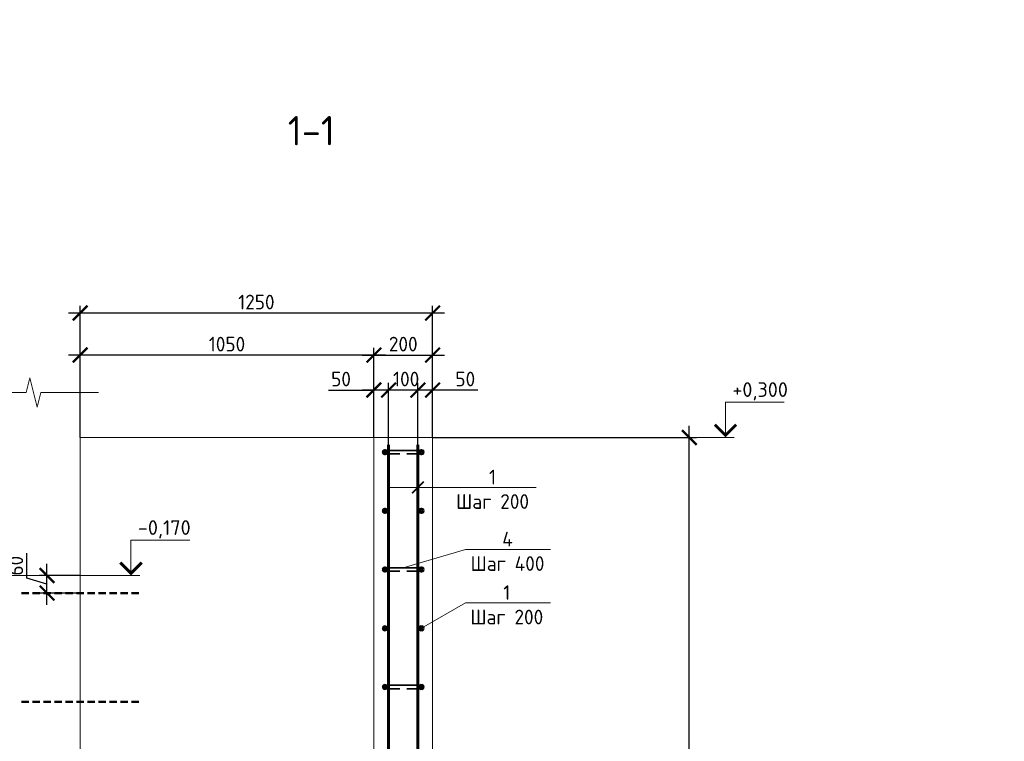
# Model space of a CAD drawing. Header units: millimetres. Extents: x 130535 to 3472113, y -52734 to 121434.
# Tile 29 of 100: x 416871 to 433631, y 5396 to 17686. Entities that reach past the tile are written whole.
import ezdxf
from ezdxf import colors
from ezdxf.entities.mleader import LeaderData, LeaderLine
from ezdxf.enums import TextEntityAlignment as Align
from ezdxf.math import Vec2, Vec3

# ---------------------------------------------------------------- set-up
doc = ezdxf.new("R2010")
doc.units = ezdxf.units.MM
doc.linetypes.add('DASHED2', pattern=[0.375, 0.25, -0.125])
doc.layers.get('DEFPOINTS').update_dxf_attribs({"color": 1, "lineweight": 0})
for name, color, linetype, lineweight in [('Основная 0.35', 200, 'Continuous', 35), ('Основная 0.60', 142, 'Continuous', 60), ('РАЗМЕРЫ', 1, 'Continuous', 9), ('Разрез жилая часть$0$Отметки', 1, 'Continuous', 20), ('Символы 0.20', 1, 'Continuous', 20), ('Текст 5.00', 82, 'Continuous', 50), ('Тонкая', 81, 'Continuous', 20), ('Тонкая 0.20', 30, 'Continuous', 20)]:
    doc.layers.add(name, color=color, linetype=linetype, lineweight=lineweight)
doc.styles.add('GOST-2.304_Type-B', font='GOST_Common.ttf')
doc.styles.add('ГОСТ', font='isocpeur.TTF')
doc.dimstyles.new('СПДС', dxfattribs={"dimscale": 100, "dimtxt": 2.5, "dimasz": 2.5, "dimexe": 1.25, "dimexo": 0, "dimtad": 1, "dimdec": 0, "dimtxsty": 'GOST-2.304_Type-B', "dimblk": 'ARCHTICK', "dimcen": 2.5, "dimdle": 2, "dimadec": 0, "dimazin": 2, "dimtfac": 0.75, "dimtdec": 0, "dimtmove": 1, "dimatfit": 3, "dimfxl": 1, "dimtolj": 1, "dimarcsym": 1})

# ---------------------------------------------------------------- blocks, each defined once
blk = doc.blocks.new('_None')
blk = doc.blocks.new('_ArchTick')
at = {"color": 0, "linetype": 'ByBlock', "const_width": 0.15}
blk.add_lwpolyline([(-0.5, -0.5), (0.5, 0.5)], dxfattribs=at)
blk = doc.blocks.new('*D438')
at = {"layer": 'DEFPOINTS', "color": 0, "linetype": 'Continuous', "lineweight": 0, "transparency": 16777216}
for p in [(423650, 11379), (423900, 10571), (423650, 10446)]:
    blk.add_point(p, dxfattribs=at)
at = {"layer": 'РАЗМЕРЫ', "color": 0, "linetype": 'Continuous', "lineweight": -2, "transparency": 16777216}
for p, q in [((423650, 10446), (423650, 11504)), ((423900, 10571), (423900, 11504)), ((424100, 11379), (423450, 11379)), ((424669, 11379), (423900, 11379))]:
    blk.add_line(p, q, dxfattribs=at)
at = {"layer": 'РАЗМЕРЫ', "color": 0, "linetype": 'Continuous', "lineweight": -2, "transparency": 16777216, "xscale": 250, "yscale": 250, "zscale": 250, "rotation": 180}
blk.add_blockref('_ArchTick', (423650, 11379), dxfattribs=at)
at = {"layer": 'РАЗМЕРЫ', "color": 0, "linetype": 'Continuous', "lineweight": -2, "transparency": 16777216, "xscale": 250, "yscale": 250, "zscale": 250}
blk.add_blockref('_ArchTick', (423900, 11379), dxfattribs=at)
at = {"layer": 'РАЗМЕРЫ', "color": 0, "linetype": 'Continuous', "lineweight": 0, "transparency": 16777216, "insert": (424456, 11566), "char_height": 250, "attachment_point": 5, "style": 'GOST-2.304_Type-B'}
blk.add_mtext('\\A1;50', dxfattribs=at)
blk = doc.blocks.new('*D439')
at = {"layer": 'DEFPOINTS', "color": 0, "linetype": 'Continuous', "lineweight": 0, "transparency": 16777216}
for p in [(423150, 11379), (423150, 10446), (423650, 10446)]:
    blk.add_point(p, dxfattribs=at)
at = {"layer": 'РАЗМЕРЫ', "color": 0, "linetype": 'Continuous', "lineweight": -2, "transparency": 16777216}
for p, q in [((423150, 10446), (423150, 11504)), ((423650, 10446), (423650, 11504)), ((423850, 11379), (422950, 11379))]:
    blk.add_line(p, q, dxfattribs=at)
at = {"layer": 'РАЗМЕРЫ', "color": 0, "linetype": 'Continuous', "lineweight": -2, "transparency": 16777216, "xscale": 250, "yscale": 250, "zscale": 250, "rotation": 180}
blk.add_blockref('_ArchTick', (423150, 11379), dxfattribs=at)
at = {"layer": 'РАЗМЕРЫ', "color": 0, "linetype": 'Continuous', "lineweight": -2, "transparency": 16777216, "xscale": 250, "yscale": 250, "zscale": 250}
blk.add_blockref('_ArchTick', (423650, 11379), dxfattribs=at)
at = {"layer": 'РАЗМЕРЫ', "color": 0, "linetype": 'Continuous', "lineweight": 0, "transparency": 16777216, "insert": (423450, 11566), "char_height": 250, "attachment_point": 5, "style": 'GOST-2.304_Type-B'}
blk.add_mtext('\\A1;100', dxfattribs=at)
blk = doc.blocks.new('*D440')
at = {"layer": 'DEFPOINTS', "color": 0, "linetype": 'Continuous', "lineweight": 0, "transparency": 16777216}
for p in [(422900, 11379), (422900, 10571), (423150, 10446)]:
    blk.add_point(p, dxfattribs=at)
at = {"layer": 'РАЗМЕРЫ', "color": 0, "linetype": 'Continuous', "lineweight": -2, "transparency": 16777216}
for p, q in [((422900, 10571), (422900, 11504)), ((423150, 10446), (423150, 11504)), ((422129, 11379), (422900, 11379)), ((423350, 11379), (422700, 11379))]:
    blk.add_line(p, q, dxfattribs=at)
at = {"layer": 'РАЗМЕРЫ', "color": 0, "linetype": 'Continuous', "lineweight": -2, "transparency": 16777216, "xscale": 250, "yscale": 250, "zscale": 250, "rotation": 180}
blk.add_blockref('_ArchTick', (422900, 11379), dxfattribs=at)
at = {"layer": 'РАЗМЕРЫ', "color": 0, "linetype": 'Continuous', "lineweight": -2, "transparency": 16777216, "xscale": 250, "yscale": 250, "zscale": 250}
blk.add_blockref('_ArchTick', (423150, 11379), dxfattribs=at)
at = {"layer": 'РАЗМЕРЫ', "color": 0, "linetype": 'Continuous', "lineweight": 0, "transparency": 16777216, "insert": (422341, 11566), "char_height": 250, "attachment_point": 5, "style": 'GOST-2.304_Type-B'}
blk.add_mtext('\\A1;50', dxfattribs=at)
blk = doc.blocks.new('*D443')
at = {"layer": 'DEFPOINTS', "color": 0, "linetype": 'Continuous', "lineweight": 0, "transparency": 16777216}
for p in [(423900, 11974), (422900, 10571), (423900, 10571)]:
    blk.add_point(p, dxfattribs=at)
at = {"layer": 'РАЗМЕРЫ', "color": 0, "linetype": 'Continuous', "lineweight": -2, "transparency": 16777216}
for p, q in [((422900, 10571), (422900, 12099)), ((423900, 10571), (423900, 12099)), ((422700, 11974), (424100, 11974))]:
    blk.add_line(p, q, dxfattribs=at)
at = {"layer": 'РАЗМЕРЫ', "color": 0, "linetype": 'Continuous', "lineweight": -2, "transparency": 16777216, "xscale": 250, "yscale": 250, "zscale": 250, "rotation": 180}
blk.add_blockref('_ArchTick', (422900, 11974), dxfattribs=at)
at = {"layer": 'РАЗМЕРЫ', "color": 0, "linetype": 'Continuous', "lineweight": -2, "transparency": 16777216, "xscale": 250, "yscale": 250, "zscale": 250}
blk.add_blockref('_ArchTick', (423900, 11974), dxfattribs=at)
at = {"layer": 'РАЗМЕРЫ', "color": 0, "linetype": 'Continuous', "lineweight": 0, "transparency": 16777216, "insert": (423400, 12161), "char_height": 250, "attachment_point": 5, "style": 'GOST-2.304_Type-B'}
blk.add_mtext('\\A1;200', dxfattribs=at)
blk = doc.blocks.new('*D444')
at = {"layer": 'DEFPOINTS', "color": 0, "linetype": 'Continuous', "lineweight": 0, "transparency": 16777216}
for p in [(417900, 11974), (417900, 10571), (422900, 10571)]:
    blk.add_point(p, dxfattribs=at)
at = {"layer": 'РАЗМЕРЫ', "color": 0, "linetype": 'Continuous', "lineweight": -2, "transparency": 16777216}
for p, q in [((417900, 10571), (417900, 12099)), ((422900, 10571), (422900, 12099)), ((423100, 11974), (417700, 11974))]:
    blk.add_line(p, q, dxfattribs=at)
at = {"layer": 'РАЗМЕРЫ', "color": 0, "linetype": 'Continuous', "lineweight": -2, "transparency": 16777216, "xscale": 250, "yscale": 250, "zscale": 250, "rotation": 180}
blk.add_blockref('_ArchTick', (417900, 11974), dxfattribs=at)
at = {"layer": 'РАЗМЕРЫ', "color": 0, "linetype": 'Continuous', "lineweight": -2, "transparency": 16777216, "xscale": 250, "yscale": 250, "zscale": 250}
blk.add_blockref('_ArchTick', (422900, 11974), dxfattribs=at)
at = {"layer": 'РАЗМЕРЫ', "color": 0, "linetype": 'Continuous', "lineweight": 0, "transparency": 16777216, "insert": (420400, 12161), "char_height": 250, "attachment_point": 5, "style": 'GOST-2.304_Type-B'}
blk.add_mtext('\\A1;1050', dxfattribs=at)
blk = doc.blocks.new('*D445')
at = {"layer": 'DEFPOINTS', "color": 0, "linetype": 'Continuous', "lineweight": 0, "transparency": 16777216}
for p in [(423900, 10571), (428269, 10571), (428018, -929)]:
    blk.add_point(p, dxfattribs=at)
at = {"layer": 'РАЗМЕРЫ', "color": 0, "linetype": 'Continuous', "lineweight": -2, "transparency": 16777216}
for p, q in [((428269, -1129), (428269, 10771)), ((423900, 10571), (428394, 10571)), ((428018, -929), (428394, -929))]:
    blk.add_line(p, q, dxfattribs=at)
at = {"layer": 'РАЗМЕРЫ', "color": 0, "linetype": 'Continuous', "lineweight": -2, "transparency": 16777216, "xscale": 250, "yscale": 250, "zscale": 250}
for p, rotation in [((428269, 10571), 90), ((428269, -929), 270)]:
    blk.add_blockref('_ArchTick', p, dxfattribs=dict(at, rotation=rotation))
at = {"layer": 'РАЗМЕРЫ', "color": 0, "linetype": 'Continuous', "lineweight": 0, "transparency": 16777216, "insert": (428082, 4821), "char_height": 250, "attachment_point": 5, "rotation": 90, "style": 'GOST-2.304_Type-B'}
blk.add_mtext('\\A1;2300', dxfattribs=at)
blk = doc.blocks.new('*D447')
at = {"layer": 'DEFPOINTS', "color": 0, "linetype": 'Continuous', "lineweight": 0, "transparency": 16777216}
for p in [(417900, 12689), (417900, 10571), (423900, 10571)]:
    blk.add_point(p, dxfattribs=at)
at = {"layer": 'РАЗМЕРЫ', "color": 0, "linetype": 'Continuous', "lineweight": -2, "transparency": 16777216}
for p, q in [((417900, 10571), (417900, 12814)), ((423900, 10571), (423900, 12814)), ((424100, 12689), (417700, 12689))]:
    blk.add_line(p, q, dxfattribs=at)
at = {"layer": 'РАЗМЕРЫ', "color": 0, "linetype": 'Continuous', "lineweight": -2, "transparency": 16777216, "xscale": 250, "yscale": 250, "zscale": 250, "rotation": 180}
blk.add_blockref('_ArchTick', (417900, 12689), dxfattribs=at)
at = {"layer": 'РАЗМЕРЫ', "color": 0, "linetype": 'Continuous', "lineweight": -2, "transparency": 16777216, "xscale": 250, "yscale": 250, "zscale": 250}
blk.add_blockref('_ArchTick', (423900, 12689), dxfattribs=at)
at = {"layer": 'РАЗМЕРЫ', "color": 0, "linetype": 'Continuous', "lineweight": 0, "transparency": 16777216, "insert": (420900, 12877), "char_height": 250, "attachment_point": 5, "style": 'GOST-2.304_Type-B'}
blk.add_mtext('\\A1;1250', dxfattribs=at)
blk = doc.blocks.new('*D526')
at = {"layer": 'DEFPOINTS', "color": 0, "linetype": 'Continuous', "lineweight": 0, "transparency": 16777216}
for p in [(417336, 8221), (417900, 8221), (417900, 7921)]:
    blk.add_point(p, dxfattribs=at)
at = {"layer": 'РАЗМЕРЫ', "color": 0, "linetype": 'Continuous', "lineweight": -2, "transparency": 16777216}
for p, q in [((416993, 8174), (416993, 8599)), ((417336, 7721), (417336, 8421)), ((417900, 8221), (417211, 8221)), ((417336, 8071), (416993, 8174)), ((417900, 7921), (417211, 7921))]:
    blk.add_line(p, q, dxfattribs=at)
at = {"layer": 'РАЗМЕРЫ', "color": 0, "linetype": 'Continuous', "lineweight": -2, "transparency": 16777216, "xscale": 250, "yscale": 250, "zscale": 250}
for p, rotation in [((417336, 8221), 90), ((417336, 7921), 270)]:
    blk.add_blockref('_ArchTick', p, dxfattribs=dict(at, rotation=rotation))
at = {"layer": 'РАЗМЕРЫ', "color": 0, "linetype": 'Continuous', "lineweight": 0, "transparency": 16777216, "insert": (416805, 8387), "char_height": 250, "attachment_point": 5, "rotation": 90, "style": 'GOST-2.304_Type-B'}
blk.add_mtext('\\A1;60', dxfattribs=at)

msp = doc.modelspace()

# ---------------------------------------------------------------- linework, layer by layer
at = {"linetype": 'DASHED2', "lineweight": 50, "ltscale": 500}
for p, q in [((416899.6, 7920.6), (418899.6, 7920.6)), ((416899.6, 6071.3), (418899.6, 6071.3))]:
    msp.add_line(p, q, dxfattribs=at)
at = {"layer": 'Основная 0.35'}
for p, q in [((423709.6, 10351.2), (423089.6, 10351.2)), ((423089.6, 10291.2), (423339.6, 10291.2)), ((423709.6, 10291.2), (423459.6, 10291.2)), ((423709.6, 8351.2), (423089.6, 8351.2)), ((423089.6, 8291.2), (423339.6, 8291.2)), ((423709.6, 8291.2), (423459.6, 8291.2)), ((423709.6, 6351.2), (423089.6, 6351.2)), ((423089.6, 6291.2), (423339.6, 6291.2)), ((423709.6, 6291.2), (423459.6, 6291.2))]:
    msp.add_line(p, q, dxfattribs=at)
for centre, start, end in [((423089.6, 10321.2), 90, 270), ((423709.6, 10321.2), 270, 90), ((423089.6, 6321.2), 90, 270), ((423709.6, 6321.2), 270, 90)]:
    msp.add_arc(centre, 30, start, end, dxfattribs=at)
at = {"layer": 'Основная 0.60'}
for p, q in [((423149.6, -903.8), (423149.6, 10446.2)), ((423649.6, -903.8), (423649.6, 10446.2))]:
    msp.add_line(p, q, dxfattribs=at)
for centre in [(423089.6, 10321.2), (423709.6, 10321.2), (423089.6, 9321.2), (423709.6, 9321.2), (423089.6, 8321.2), (423709.6, 8321.2), (423089.6, 7321.2), (423709.6, 7321.2), (423089.6, 6321.2), (423709.6, 6321.2)]:
    msp.add_circle(centre, 30, dxfattribs=at)
at = {"layer": 'РАЗМЕРЫ', "linetype": 'Continuous', "lineweight": 0}
msp.add_line((417899.6, 8221.2), (416172.8, 8221.2), dxfattribs=at)
at = {"layer": 'Символы 0.20', "color": 1, "linetype": 'Continuous', "lineweight": 20, "ltscale": 100}
for p, q in [((428884.6, 11171.2), (429884.6, 11171.2)), ((428018.5, 10571.2), (428884.6, 10571.2)), ((418765.7, 8821.2), (419765.7, 8821.2)), ((417899.6, 8221.2), (418765.7, 8221.2))]:
    msp.add_line(p, q, dxfattribs=at)
at = {"layer": 'Символы 0.20', "color": 1, "linetype": 'Continuous', "lineweight": 20, "ltscale": 10000}
for p, q in [((429034.6, 10571.2), (428734.6, 10571.2)), ((418915.7, 8221.2), (418615.7, 8221.2))]:
    msp.add_line(p, q, dxfattribs=at)
for points in [[(428884.6, 10571.2), (428884.6, 11171.2)], [(418765.7, 8221.2), (418765.7, 8821.2)]]:
    msp.add_lwpolyline(points, dxfattribs=at)
at = {"layer": 'Символы 0.20', "color": 1, "linetype": 'Continuous', "lineweight": 20, "ltscale": 10000, "const_width": 50}
for points in [[(428702.2, 10788.9), (428884.6, 10606.6), (429066.9, 10788.9)], [(418583.4, 8438.9), (418765.7, 8256.6), (418948, 8438.9)]]:
    msp.add_lwpolyline(points, dxfattribs=at)
at = {"layer": 'Тонкая'}
msp.add_lwpolyline([(416004, 11335), (416154, 11335), (416983.6, 11335), (417046.1, 11585), (417171.1, 11085), (417233.6, 11335), (418063.1, 11335), (418213.1, 11335)], dxfattribs=at)
at = {"layer": 'Тонкая 0.20'}
for p, q in [((417899.6, 11123.7), (417899.6, -2817.4)), ((422899.6, 10571.2), (417899.6, 10571.2)), ((422899.6, 10571.2), (423899.6, 10571.2)), ((422899.6, -903.8), (422899.6, 10571.2)), ((423899.6, 10571.2), (423899.6, -903.8))]:
    msp.add_line(p, q, dxfattribs=at)

# ---------------------------------------------------------------- texts
at = {"insert": (153574.3, 18462.6), "char_height": 330, "attachment_point": 1, "style": 'ГОСТ'}
msp.add_mtext_dynamic_manual_height_columns('\\pi10055.14148;{\\H1.5152x;\\P\\pi7542.56108;Общие указания\\P\\pi1650;}1.^IРабочая документация разработана в соответствии с заданием на проектирование, требованиями действующих технических регламентов, стандартов, сводов правил и других документов, содержащих установленные требования.\\P2.^IРабочая документация выполнена в соответствии со следующими нормативными и техническими документами:\\P-^IСП 20.13330.2016 "Нагрузки и Воздействия";\\P-^IСП 63.13330.2012 "Бетонные и железобетонные конструкции. Основные положения";\\P-^IСП 22.13330.2016 "Основания зданий и сооружений";\\P-^IСП 45.13330.2012 "Земляные сооружения, основания и фундаменты".\\P3.   За относительную отметку 0,000 принята отметка чистого пола первого этажа.\\P4.^IПеречень видов работ, для которых необходимо составлять акты освидетельствования скрытых работ:\\P-^Iармирование конструкций;\\P-^Iосвидетельствование опалубки перед бетонированием;\\P-^Iвыполнение сварочных работ;\\P-^Iотбор контрольных проб бетона;\\P-^Iсоответствие законченных железобетонных конструкций проекту с отображением качества работ;\\P-^Iустройство монолитных конструкций, выполняемых в зимнее время;  \\P\\pi0;        -    устройство гидроизоляции;\\P\\pi1650;-^Iуплотнение грунтов и обратную засыпку.\\PЗапрещается выполнение последующих работ при отсутствии актов освидетельствования предшествующих скрытых работ во всех случаях.\\P\\pi0;        5. Проект рассчитан на производство работ в период положительных температур. В случае выполнения работ при отрицательных температурах необходимо выполнять требования СНиП часть 3 по производству работ и ППР.\\P        6. При минимальной температуре воздуха до минус 15°С допускается:\\P\\pi1650;-выдерживание бетона в конструкции методом термоса, при предварительном разогреве бетонной смеси;\\P -форсированный электроразогрев бетона в конструкции с повторным уплотнением.\\PПри минимальной температуре воздуха до минус 25°С допускается:\\P -обогрев бетона в греющей опалубке с помощью низкотемпературных электронагревателей;\\P -электродный сквозной прогрев бетона;\\P -электрообогрев с помощью греющего провода.', width=18460.283, gutter_width=5800, heights=[33815.2], dxfattribs=at)
at = {"layer": 'Разрез жилая часть$0$Отметки', "linetype": 'Continuous', "lineweight": 25, "ltscale": 100, "style": 'ГОСТ'}
for s, p in [('+0,300', (429002.1, 11261.2)), ('-0,170', (418883.2, 8911.2))]:
    msp.add_text(s, height=250, dxfattribs=at).set_placement(p)
at = {"layer": 'Текст 5.00', "style": 'GOST-2.304_Type-B'}
msp.add_text('1-1', height=500, dxfattribs=at).set_placement((421835.3, 15795.7), align=Align.MIDDLE_CENTER)
msp.add_text('1-1', height=500, dxfattribs=at).set_placement((421835.3, 15795.7), align=Align.MIDDLE_CENTER)

# ---------------------------------------------------------------- dimensions: what is measured, and where the dimension line sits
at = {"layer": 'РАЗМЕРЫ', "color": 3, "linetype": 'Continuous', "lineweight": 0}
for base, p1, text, picture, middle in [((417899.6, 12689), (423899.6, 10571.2), '1250', '*D447', (420899.6, 12876.5)), ((417899.6, 11973.7), (422899.6, 10571.2), '1050', '*D444', (420399.6, 12161.2))]:
    dim = msp.add_linear_dim(base=base, p1=p1, p2=(417899.6, 10571.2), text=text, dimstyle='СПДС', override={"dimlfac": 0.2}, dxfattribs=at)
    dim.commit()
    dim.dimension.update_dxf_attribs({"geometry": picture, "text_midpoint": middle})
dim = msp.add_linear_dim(base=(423899.6, 11973.7), p1=(422899.6, 10571.2), p2=(423899.6, 10571.2), dimstyle='СПДС', override={"dimlfac": 0.2}, dxfattribs=at)
dim.commit()
dim.dimension.update_dxf_attribs({"geometry": '*D443', "text_midpoint": (423399.6, 12161.2)})
for base, p1, p2, picture, middle in [((422899.6, 11378.8), (423149.6, 10446.2), (422899.6, 10571.2), '*D440', (422341.5, 11347.8)), ((423149.6, 11378.8), (423649.6, 10446.2), (423149.6, 10446.2), '*D439', (423449.6, 11378.8)), ((423649.6, 11378.8), (423899.6, 10571.2), (423649.6, 10446.2), '*D438', (424456.3, 11348.8))]:
    dim = msp.add_linear_dim(base=base, p1=p1, p2=p2, angle=180, dimstyle='СПДС', override={"dimlfac": 0.2}, dxfattribs=at)
    dim.commit()
    dim.dimension.update_dxf_attribs({"geometry": picture, "text_midpoint": middle, "dimtype": 160})
for base, p1, p2, picture, middle in [((428269.4, 10571.2), (428018.5, -928.8), (423899.6, 10571.2), '*D445', (428081.9, 4821.2)), ((417336.3, 8221.2), (417899.6, 7920.6), (417899.6, 8221.2), '*D526', (416805, 8236.5))]:
    dim = msp.add_linear_dim(base=base, p1=p1, p2=p2, angle=90, dimstyle='СПДС', override={"dimlfac": 0.2}, dxfattribs=at)
    dim.commit()
    dim.dimension.update_dxf_attribs({"geometry": picture, "text_midpoint": middle})

# ---------------------------------------------------------------- leaders
at = {"layer": 'Символы 0.20'}
ml = msp.add_multileader_mtext('Standard', dxfattribs=at)
ml.set_content('1\\PШаг 200', color=256, style='GOST-2.304_Type-B')
ml.set_leader_properties(color=256, linetype='ByLayer', lineweight=-1)
ml.set_arrow_properties(name='ARCHTICK')
ml.build(insert=Vec2(0, 0))
ml.multileader.update_dxf_attribs({"text_left_attachment_type": 6, "text_right_attachment_type": 6, "dogleg_length": 1, "arrow_head_size": 200, "scale": 20})
ctx = ml.context
ctx.base_point, ctx.scale, ctx.char_height, ctx.arrow_head_size, ctx.landing_gap_size, ctx.plane_origin = Vec3(424318.5, 9721.5), 20, 250, 200, 9, Vec3(420649.6, 10021.5)
ctx.left_attachment, ctx.right_attachment, ctx.text_align_type = 6, 6, 1
notes = []
notes.append((ctx, [(1, (1, 1, 0), (424218.5, 9721.5), (1, 0), 100, [(1, [(423649.6, 9721.5), (423149.6, 9721.5)], 0, [])])]))
ctx.mtext.insert, ctx.mtext.alignment, ctx.mtext.flow_direction = Vec3(424920.3, 10021.5), 2, 5
at = {"layer": 'Символы 0.20', "ltscale": 100}
ml = msp.add_multileader_mtext('Standard', dxfattribs=at)
ml.set_content('Труба Тр\\Pниз трубы в уровне верха плиты', color=256, style='ГОСТ')
ml.set_leader_properties(color=256, linetype='ByLayer', lineweight=-1)
ml.set_arrow_properties(name='NONE')
ml.build(insert=Vec2(0, 0))
ml.multileader.update_dxf_attribs({"text_left_attachment_type": 6, "text_right_attachment_type": 6, "dogleg_length": 2.5, "arrow_head_size": 45, "scale": 100})
ctx = ml.context
ctx.base_point, ctx.scale, ctx.char_height, ctx.arrow_head_size, ctx.landing_gap_size, ctx.plane_origin = Vec3(374236, 9404.1), 100, 300, 45, 22.5, Vec3(368339.5, 6093.6)
ctx.left_attachment, ctx.right_attachment = 6, 6
notes.append((ctx, [(1, (1, 1, 0), (373986, 9404.1), (1, 0), 250, [(0, [(373346.6, 7763.7)], 0, [])])]))
ctx.mtext.insert, ctx.mtext.width, ctx.mtext.flow_direction = Vec3(374258.5, 9794.1), 6442.783, 5
at = {"layer": 'Символы 0.20'}
ml = msp.add_multileader_mtext('Standard', dxfattribs=at)
ml.set_content('4\\PШаг 400', color=256, style='GOST-2.304_Type-B')
ml.set_leader_properties(color=256, linetype='ByLayer', lineweight=-1)
ml.set_arrow_properties(name='NONE')
ml.build(insert=Vec2(0, 0))
ml.multileader.update_dxf_attribs({"text_left_attachment_type": 6, "text_right_attachment_type": 6, "dogleg_length": 1, "arrow_head_size": 18, "scale": 20})
ctx = ml.context
ctx.base_point, ctx.scale, ctx.char_height, ctx.arrow_head_size, ctx.landing_gap_size, ctx.plane_origin = Vec3(424560.3, 8664.8), 20, 250, 18, 9, Vec3(420709.6, 4911.4)
ctx.left_attachment, ctx.right_attachment, ctx.text_align_type = 6, 6, 1
notes.append((ctx, [(0, (1, 1, 0), (424460.3, 8664.8), (1, 0), 100, [(0, [(423399.6, 8351.2)], 0, [])])]))
ctx.mtext.insert, ctx.mtext.alignment, ctx.mtext.flow_direction = Vec3(425174.6, 8964.8), 2, 5
ml = msp.add_multileader_mtext('Standard', dxfattribs=at)
ml.set_content('1\\PШаг 200', color=256, style='GOST-2.304_Type-B')
ml.set_leader_properties(color=256, linetype='ByLayer', lineweight=-1)
ml.set_arrow_properties(name='NONE')
ml.build(insert=Vec2(0, 0))
ml.multileader.update_dxf_attribs({"text_left_attachment_type": 6, "text_right_attachment_type": 6, "dogleg_length": 1, "arrow_head_size": 18, "scale": 20})
ctx = ml.context
ctx.base_point, ctx.scale, ctx.char_height, ctx.arrow_head_size, ctx.landing_gap_size, ctx.plane_origin = Vec3(424560.3, 7754.6), 20, 250, 18, 9, Vec3(420709.6, 7621.2)
ctx.left_attachment, ctx.right_attachment, ctx.text_align_type = 6, 6, 1
notes.append((ctx, [(0, (1, 1, 0), (424460.3, 7754.6), (1, 0), 100, [(0, [(423709.6, 7321.2)], 0, [])])]))
ctx.mtext.insert, ctx.mtext.alignment, ctx.mtext.flow_direction = Vec3(425162.1, 8054.6), 2, 5
at = {"layer": 'Символы 0.20', "ltscale": 100}
ml = msp.add_multileader_mtext('Standard', dxfattribs=at)
ml.set_content('Щебень фр.20-40', color=256, style='ГОСТ')
ml.set_leader_properties(color=256, linetype='ByLayer', lineweight=-1)
ml.set_arrow_properties(name='NONE')
ml.build(insert=Vec2(0, 0))
ml.multileader.update_dxf_attribs({"text_left_attachment_type": 6, "text_right_attachment_type": 6, "dogleg_length": 2.5, "arrow_head_size": 45, "scale": 100})
ctx = ml.context
ctx.base_point, ctx.scale, ctx.char_height, ctx.arrow_head_size, ctx.landing_gap_size, ctx.plane_origin = Vec3(378255, 5560.4), 100, 300, 45, 22.5, Vec3(372358.5, 2249.9)
ctx.left_attachment, ctx.right_attachment = 6, 6
notes.append((ctx, [(1, (1, 1, 0), (378005, 5560.4), (1, 0), 250, [(0, [(376254, 6986.9)], 0, [])])]))
ctx.mtext.insert, ctx.mtext.width, ctx.mtext.flow_direction = Vec3(378277.5, 5950.4), 2129.129, 5
for ctx, leaders in notes:
    for number, flags, end, landing, length, lines in leaders:
        leader = LeaderData()
        leader.index, (leader.has_last_leader_line, leader.has_dogleg_vector, leader.attachment_direction) = number, flags
        leader.last_leader_point, leader.dogleg_vector, leader.dogleg_length = Vec3(end), Vec3(landing), length
        for number, points, colour, breaks in lines:
            line = LeaderLine()
            line.index, line.vertices, line.color, line.breaks = number, Vec3.list(points), colors.encode_raw_color(colour), breaks
            leader.lines.append(line)
        ctx.leaders.append(leader)

doc.saveas('drawing.dxf')
